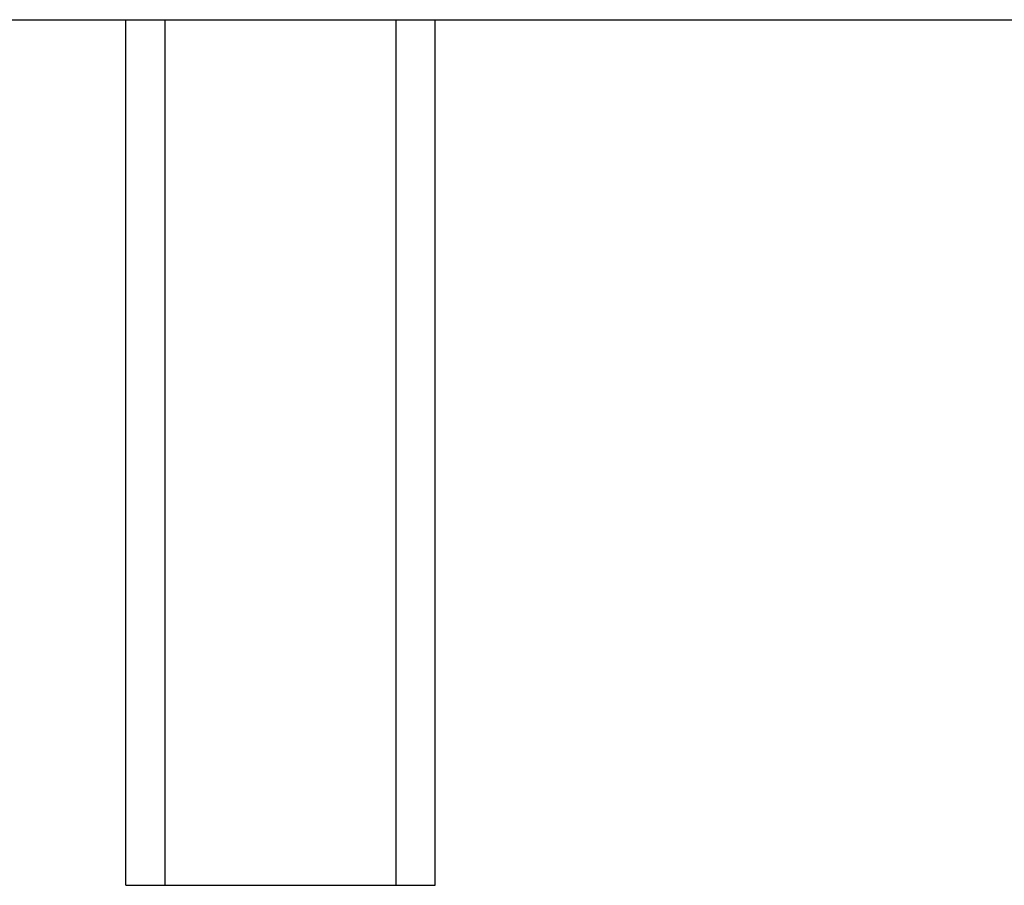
# Model space of a CAD drawing. Header units: millimetres. Extents: x 0 to 841, y 0 to 594.
# Tile 17 of 111: x 57 to 92, y 474 to 504. Entities that reach past the tile are written whole.
import ezdxf

# ---------------------------------------------------------------- set-up
doc = ezdxf.new("R2010")
doc.units = ezdxf.units.MM
doc.layers.add('TRAIT-FORT', color=4, linetype='Continuous', lineweight=25)

msp = doc.modelspace()

# ---------------------------------------------------------------- linework, layer by layer
at = {"layer": 'TRAIT-FORT', "color": 4, "linetype": 'Continuous', "lineweight": 25}
for p, q in [((29.984, 504.071), (137.984, 504.071)), ((61.124, 474.071), (61.124, 504.071)), ((62.485, 474.071), (62.485, 504.071)), ((70.485, 474.071), (70.485, 504.071)), ((71.845, 474.071), (71.845, 504.071)), ((61.124, 474.071), (62.485, 474.071)), ((62.485, 474.071), (70.485, 474.071)), ((70.485, 474.071), (71.845, 474.071))]:
    msp.add_line(p, q, dxfattribs=at)

doc.saveas('drawing.dxf')
